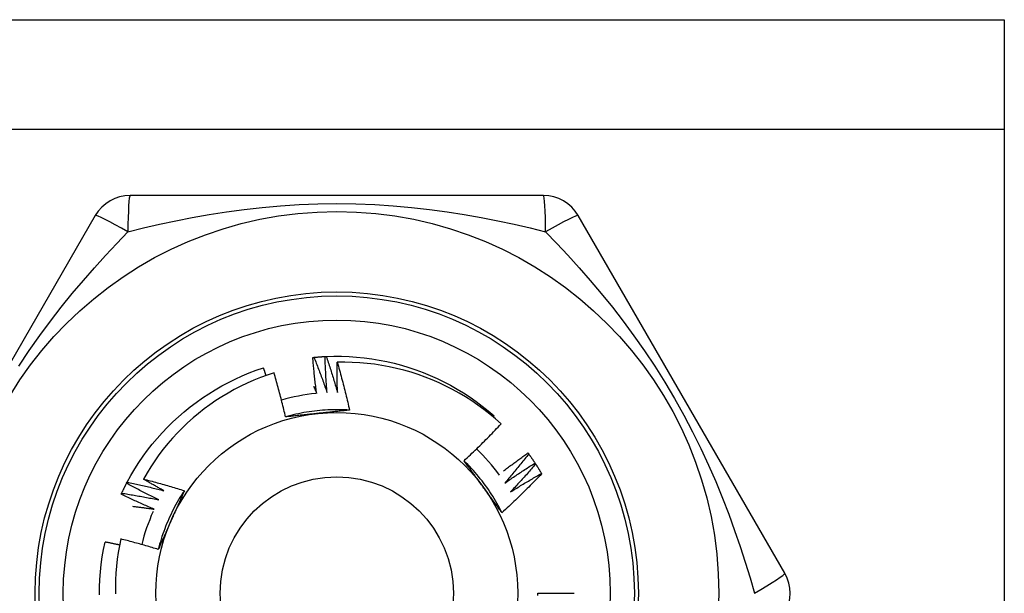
# Model space of a CAD drawing. Header units: inches. Extents: x 6 to 171, y 11 to 89.
# Tile 33 of 113: x 39.057 to 39.539, y 34.326 to 34.607. Entities that reach past the tile are written whole.
import ezdxf

# ---------------------------------------------------------------- set-up
doc = ezdxf.new("R2010")
doc.units = ezdxf.units.IN
doc.header["$MEASUREMENT"] = 0
doc.layers.add('Visible Edges(ANSI)', color=7, linetype='Continuous', lineweight=25)
doc.layers.add('Visible Tangent Edges(ANSI)', color=7, linetype='Continuous', lineweight=25)

msp = doc.modelspace()

# ---------------------------------------------------------------- linework, layer by layer
at = {"layer": 'Visible Edges(ANSI)'}
for p, q in [((8.37327, 34.60673), (39.53863, 34.60673)), ((39.53863, 34.60673), (39.53863, 34.55288)), ((39.53863, 34.55288), (39.53863, 34.09858)), ((39.313, 34.52061), (39.1107, 34.52061)), ((39.09366, 34.51077), (38.99251, 34.33557)), ((39.4312, 34.33557), (39.33005, 34.51077)), ((39.28839, 34.41218), (39.28883, 34.4127)), ((39.30545, 34.3945), (39.30581, 34.39401)), ((39.30889, 34.38954), (39.30922, 34.38904)), ((39.10899, 34.37965), (39.10927, 34.38018)), ((39.31207, 34.38442), (39.31212, 34.38434)), ((39.31028, 34.32573), (39.328, 34.32573))]:
    msp.add_line(p, q, dxfattribs=at)
at = {"layer": 'Visible Edges(ANSI)', "flags": 128}
for points in [[(39.2001, 34.44128), (39.20012, 34.44128), (39.20015, 34.44128), (39.20017, 34.44128), (39.2002, 34.44129), (39.20022, 34.44129), (39.20025, 34.44129), (39.20027, 34.44129), (39.2003, 34.4413), (39.20032, 34.4413), (39.20035, 34.4413), (39.20037, 34.4413), (39.2004, 34.44131), (39.20042, 34.44131), (39.20045, 34.44131), (39.20047, 34.44131), (39.2005, 34.44132), (39.20052, 34.44132), (39.20055, 34.44132), (39.20057, 34.44132), (39.2006, 34.44133), (39.20062, 34.44133), (39.20065, 34.44133), (39.20067, 34.44133), (39.2007, 34.44134)], [(39.202, 34.42366), (39.2019, 34.42439), (39.20181, 34.42513), (39.20172, 34.42586), (39.20163, 34.42659), (39.20154, 34.42732), (39.20145, 34.42806), (39.20136, 34.42879), (39.20127, 34.42952), (39.20119, 34.43025), (39.20111, 34.43099), (39.20103, 34.43172), (39.20095, 34.43246), (39.20087, 34.43319), (39.20079, 34.43392), (39.20071, 34.43466), (39.20064, 34.43539), (39.20057, 34.43613), (39.2005, 34.43686), (39.20043, 34.4376), (39.20036, 34.43833), (39.20029, 34.43907), (39.20023, 34.4398), (39.20016, 34.44054), (39.2001, 34.44128)], [(39.2007, 34.44134), (39.20092, 34.44136), (39.20115, 34.44138), (39.20138, 34.4414), (39.2016, 34.44142), (39.20183, 34.44144), (39.20205, 34.44146), (39.20228, 34.44148), (39.2025, 34.44149), (39.20273, 34.44151), (39.20295, 34.44153), (39.20318, 34.44155), (39.2034, 34.44156), (39.20363, 34.44158), (39.20385, 34.4416), (39.20408, 34.44161), (39.20431, 34.44163), (39.20453, 34.44164), (39.20476, 34.44166), (39.20498, 34.44167), (39.20521, 34.44168), (39.20543, 34.44169), (39.20566, 34.44171), (39.20589, 34.44172), (39.20611, 34.44173)], [(39.2007, 34.44134), (39.20098, 34.44062), (39.20126, 34.43991), (39.20154, 34.43919), (39.20182, 34.43848), (39.2021, 34.43776), (39.20237, 34.43704), (39.20265, 34.43632), (39.20292, 34.43561), (39.20319, 34.43489), (39.20346, 34.43417), (39.20373, 34.43345), (39.204, 34.43273), (39.20426, 34.43201), (39.20453, 34.43129), (39.20479, 34.43056), (39.20505, 34.42984), (39.20531, 34.42912), (39.20557, 34.4284), (39.20583, 34.42767), (39.20609, 34.42695), (39.20634, 34.42622), (39.20659, 34.4255), (39.20685, 34.42477), (39.2071, 34.42404)], [(39.20611, 34.44173), (39.20614, 34.44173), (39.20616, 34.44173), (39.20619, 34.44173), (39.20621, 34.44173), (39.20624, 34.44174), (39.20626, 34.44174), (39.20629, 34.44174), (39.20631, 34.44174), (39.20634, 34.44174), (39.20636, 34.44174), (39.20639, 34.44174), (39.20641, 34.44174), (39.20644, 34.44175), (39.20646, 34.44175), (39.20649, 34.44175), (39.20651, 34.44175), (39.20654, 34.44175), (39.20656, 34.44175), (39.20659, 34.44175), (39.20661, 34.44175), (39.20664, 34.44175), (39.20666, 34.44176), (39.20669, 34.44176), (39.20672, 34.44176)], [(39.2071, 34.42404), (39.20704, 34.42478), (39.20698, 34.42551), (39.20693, 34.42625), (39.20687, 34.42699), (39.20682, 34.42772), (39.20677, 34.42846), (39.20672, 34.42919), (39.20668, 34.42993), (39.20663, 34.43067), (39.20658, 34.4314), (39.20654, 34.43214), (39.2065, 34.43288), (39.20646, 34.43361), (39.20642, 34.43435), (39.20638, 34.43509), (39.20635, 34.43583), (39.20631, 34.43656), (39.20628, 34.4373), (39.20625, 34.43804), (39.20622, 34.43878), (39.20619, 34.43952), (39.20616, 34.44025), (39.20614, 34.44099), (39.20611, 34.44173)], [(39.20672, 34.44176), (39.21043, 34.44186), (39.21415, 34.44185), (39.21787, 34.44172), (39.22158, 34.44146), (39.22528, 34.44109), (39.22897, 34.4406), (39.23264, 34.44), (39.23629, 34.43927), (39.23992, 34.43843), (39.24351, 34.43747), (39.24707, 34.4364), (39.2506, 34.43522), (39.25409, 34.43392), (39.25753, 34.43251), (39.26093, 34.431), (39.26427, 34.42937), (39.26756, 34.42764), (39.2708, 34.4258), (39.27397, 34.42386), (39.27708, 34.42182), (39.28013, 34.41968), (39.2831, 34.41745), (39.286, 34.41512), (39.28883, 34.4127)], [(39.20672, 34.44176), (39.20696, 34.44103), (39.2072, 34.4403), (39.20745, 34.43957), (39.20769, 34.43884), (39.20793, 34.43811), (39.20816, 34.43738), (39.2084, 34.43665), (39.20863, 34.43592), (39.20887, 34.43519), (39.2091, 34.43446), (39.20933, 34.43373), (39.20956, 34.43299), (39.20979, 34.43226), (39.21002, 34.43152), (39.21024, 34.43079), (39.21047, 34.43005), (39.21069, 34.42932), (39.21091, 34.42858), (39.21113, 34.42785), (39.21135, 34.42711), (39.21156, 34.42637), (39.21178, 34.42563), (39.21199, 34.4249), (39.21221, 34.42416)], [(39.21221, 34.42416), (39.21219, 34.42477), (39.21217, 34.42539), (39.21216, 34.426), (39.21215, 34.42662), (39.21213, 34.42723), (39.21212, 34.42785), (39.21211, 34.42846), (39.2121, 34.42908), (39.2121, 34.42969), (39.21209, 34.43031), (39.21208, 34.43092), (39.21208, 34.43154), (39.21207, 34.43216), (39.21207, 34.43277), (39.21207, 34.43339), (39.21207, 34.434), (39.21207, 34.43462), (39.21207, 34.43523), (39.21207, 34.43585), (39.21207, 34.43646), (39.21208, 34.43708), (39.21208, 34.4377), (39.21209, 34.43831), (39.21209, 34.43893)], [(39.29232, 34.40873), (39.28958, 34.41117), (39.28677, 34.41352), (39.28388, 34.41577), (39.28093, 34.41793), (39.27791, 34.41999), (39.27483, 34.42196), (39.27169, 34.42383), (39.26849, 34.4256), (39.26523, 34.42726), (39.26192, 34.42883), (39.25855, 34.43028), (39.25514, 34.43163), (39.25168, 34.43287), (39.2482, 34.434), (39.24468, 34.43501), (39.24114, 34.43591), (39.23757, 34.43669), (39.23397, 34.43736), (39.23036, 34.43792), (39.22673, 34.43835), (39.22308, 34.43867), (39.21943, 34.43888), (39.21576, 34.43896), (39.21209, 34.43893)], [(39.21209, 34.43893), (39.21237, 34.43796), (39.21265, 34.43699), (39.21292, 34.43602), (39.21319, 34.43505), (39.21346, 34.43408), (39.21373, 34.4331), (39.21399, 34.43213), (39.21425, 34.43116), (39.21451, 34.43018), (39.21477, 34.42921), (39.21502, 34.42823), (39.21527, 34.42725), (39.21552, 34.42628), (39.21577, 34.4253), (39.21601, 34.42432), (39.21625, 34.42334), (39.21649, 34.42236), (39.21673, 34.42138), (39.21696, 34.4204), (39.21719, 34.41942), (39.21742, 34.41844), (39.21765, 34.41745), (39.21787, 34.41647), (39.21809, 34.41549)], [(39.10927, 34.38018), (39.11107, 34.38344), (39.11297, 34.38664), (39.11497, 34.38978), (39.11707, 34.39285), (39.11927, 34.39585), (39.12156, 34.39878), (39.12394, 34.40163), (39.12642, 34.40441), (39.12898, 34.4071), (39.13163, 34.40971), (39.13436, 34.41224), (39.13717, 34.41468), (39.14006, 34.41702), (39.14302, 34.41928), (39.14605, 34.42143), (39.14915, 34.42349), (39.15231, 34.42545), (39.15554, 34.42731), (39.15882, 34.42906), (39.16216, 34.4307), (39.16554, 34.43224), (39.16898, 34.43367), (39.17246, 34.43499), (39.17598, 34.43619)], [(39.18114, 34.43377), (39.1778, 34.43266), (39.17449, 34.43145), (39.17122, 34.43013), (39.16799, 34.42871), (39.16482, 34.42719), (39.16169, 34.42557), (39.15862, 34.42385), (39.15561, 34.42204), (39.15265, 34.42014), (39.14976, 34.41814), (39.14693, 34.41606), (39.14417, 34.41388), (39.14148, 34.41162), (39.13886, 34.40927), (39.13631, 34.40684), (39.13383, 34.40432), (39.13144, 34.40173), (39.12914, 34.39907), (39.12693, 34.39633), (39.1248, 34.39353), (39.12277, 34.39067), (39.12083, 34.38774), (39.11898, 34.38475), (39.11723, 34.38171)], [(39.17724, 34.43247), (39.17719, 34.43262), (39.17713, 34.43278), (39.17708, 34.43293), (39.17703, 34.43309), (39.17698, 34.43324), (39.17693, 34.4334), (39.17687, 34.43355), (39.17682, 34.43371), (39.17677, 34.43386), (39.17672, 34.43402), (39.17667, 34.43418), (39.17661, 34.43433), (39.17656, 34.43449), (39.17651, 34.43464), (39.17645, 34.4348), (39.1764, 34.43495), (39.17635, 34.43511), (39.1763, 34.43526), (39.17624, 34.43542), (39.17619, 34.43557), (39.17614, 34.43573), (39.17608, 34.43588), (39.17603, 34.43604), (39.17598, 34.43619)], [(39.18677, 34.41214), (39.18656, 34.41304), (39.18635, 34.41395), (39.18614, 34.41486), (39.18592, 34.41577), (39.18571, 34.41667), (39.18549, 34.41758), (39.18526, 34.41848), (39.18504, 34.41939), (39.18481, 34.42029), (39.18458, 34.42119), (39.18435, 34.4221), (39.18412, 34.423), (39.18388, 34.4239), (39.18365, 34.4248), (39.18341, 34.4257), (39.18316, 34.4266), (39.18292, 34.4275), (39.18267, 34.4284), (39.18242, 34.42929), (39.18217, 34.43019), (39.18192, 34.43109), (39.18166, 34.43198), (39.1814, 34.43288), (39.18114, 34.43377)], [(39.20056, 34.42718), (39.20063, 34.42703), (39.20069, 34.42688), (39.20075, 34.42674), (39.20081, 34.42659), (39.20087, 34.42645), (39.20093, 34.4263), (39.20099, 34.42615), (39.20105, 34.42601), (39.20111, 34.42586), (39.20117, 34.42571), (39.20123, 34.42557), (39.20129, 34.42542), (39.20135, 34.42528), (39.20141, 34.42513), (39.20147, 34.42498), (39.20153, 34.42484), (39.20158, 34.42469), (39.20164, 34.42454), (39.2017, 34.4244), (39.20176, 34.42425), (39.20182, 34.4241), (39.20188, 34.42396), (39.20194, 34.42381), (39.202, 34.42366)], [(39.21809, 34.41548), (39.21677, 34.41556), (39.21546, 34.41562), (39.21414, 34.41566), (39.21282, 34.41569), (39.2115, 34.41569), (39.21018, 34.41567), (39.20886, 34.41564), (39.20754, 34.41558), (39.20623, 34.41551), (39.20491, 34.41542), (39.20359, 34.41531), (39.20228, 34.41518), (39.20097, 34.41503), (39.19966, 34.41486), (39.19836, 34.41467), (39.19705, 34.41447), (39.19576, 34.41424), (39.19446, 34.414), (39.19317, 34.41373), (39.19188, 34.41345), (39.19059, 34.41315), (39.18932, 34.41283), (39.18804, 34.41249), (39.18677, 34.41213)], [(39.20259, 34.41383), (39.20193, 34.41376), (39.20127, 34.41369), (39.2006, 34.41362), (39.19994, 34.41355), (39.19928, 34.41348), (39.19861, 34.41341), (39.19795, 34.41334), (39.19729, 34.41327), (39.19663, 34.4132), (39.19597, 34.41313), (39.19531, 34.41306), (39.19465, 34.41299), (39.19399, 34.41292), (39.19334, 34.41285), (39.19268, 34.41278), (39.19202, 34.41271), (39.19136, 34.41264), (39.19071, 34.41257), (39.19005, 34.41249), (39.18939, 34.41242), (39.18874, 34.41235), (39.18808, 34.41228), (39.18743, 34.41221), (39.18677, 34.41214)], [(39.21809, 34.41549), (39.21745, 34.41541), (39.21681, 34.41534), (39.21616, 34.41527), (39.21552, 34.4152), (39.21488, 34.41513), (39.21424, 34.41506), (39.21359, 34.41499), (39.21295, 34.41492), (39.21231, 34.41486), (39.21166, 34.41479), (39.21102, 34.41472), (39.21037, 34.41465), (39.20973, 34.41458), (39.20908, 34.41451), (39.20844, 34.41444), (39.20779, 34.41437), (39.20714, 34.41431), (39.20649, 34.41424), (39.20585, 34.41417), (39.2052, 34.4141), (39.20455, 34.41403), (39.2039, 34.41396), (39.20325, 34.4139), (39.20259, 34.41383)], [(39.27414, 34.39065), (39.27492, 34.39138), (39.27571, 34.39211), (39.27648, 34.39284), (39.27726, 34.39358), (39.27803, 34.39432), (39.27881, 34.39506), (39.27957, 34.3958), (39.28034, 34.39654), (39.28111, 34.39729), (39.28187, 34.39803), (39.28263, 34.39878), (39.28339, 34.39954), (39.28415, 34.40029), (39.2849, 34.40105), (39.28565, 34.40181), (39.2864, 34.40257), (39.28715, 34.40333), (39.28789, 34.4041), (39.28864, 34.40486), (39.28938, 34.40563), (39.29012, 34.4064), (39.29085, 34.40718), (39.29159, 34.40795), (39.29232, 34.40873)], [(39.29355, 34.38571), (39.29404, 34.38609), (39.29453, 34.38646), (39.29502, 34.38683), (39.29551, 34.38721), (39.296, 34.38758), (39.29649, 34.38795), (39.29698, 34.38832), (39.29748, 34.38869), (39.29797, 34.38906), (39.29846, 34.38943), (39.29896, 34.38979), (39.29945, 34.39016), (39.29995, 34.39053), (39.30045, 34.39089), (39.30095, 34.39126), (39.30144, 34.39162), (39.30194, 34.39198), (39.30244, 34.39234), (39.30294, 34.3927), (39.30344, 34.39306), (39.30394, 34.39342), (39.30444, 34.39378), (39.30495, 34.39414), (39.30545, 34.3945)], [(39.2927, 34.3652), (39.29211, 34.36638), (39.2915, 34.36756), (39.29088, 34.36872), (39.29024, 34.36987), (39.28958, 34.37102), (39.28891, 34.37215), (39.28822, 34.37328), (39.28751, 34.37439), (39.28679, 34.3755), (39.28605, 34.37659), (39.2853, 34.37767), (39.28453, 34.37874), (39.28375, 34.3798), (39.28295, 34.38085), (39.28213, 34.38189), (39.2813, 34.38291), (39.28046, 34.38393), (39.2796, 34.38493), (39.27872, 34.38592), (39.27784, 34.38689), (39.27693, 34.38785), (39.27602, 34.3888), (39.27509, 34.38973), (39.27414, 34.39065)], [(39.28352, 34.3778), (39.28313, 34.37834), (39.28273, 34.37888), (39.28234, 34.37942), (39.28195, 34.37996), (39.28156, 34.3805), (39.28117, 34.38104), (39.28077, 34.38157), (39.28038, 34.38211), (39.27999, 34.38265), (39.2796, 34.38318), (39.27921, 34.38372), (39.27882, 34.38426), (39.27843, 34.38479), (39.27804, 34.38533), (39.27765, 34.38586), (39.27726, 34.38639), (39.27687, 34.38693), (39.27648, 34.38746), (39.27609, 34.38799), (39.2757, 34.38853), (39.27531, 34.38906), (39.27492, 34.38959), (39.27453, 34.39012), (39.27414, 34.39065)], [(39.30581, 34.39401), (39.30533, 34.3934), (39.30486, 34.3928), (39.30439, 34.39219), (39.30391, 34.39159), (39.30343, 34.39099), (39.30296, 34.39039), (39.30248, 34.38979), (39.302, 34.38919), (39.30152, 34.38859), (39.30103, 34.38799), (39.30055, 34.3874), (39.30006, 34.3868), (39.29958, 34.3862), (39.29909, 34.38561), (39.2986, 34.38502), (39.29811, 34.38443), (39.29762, 34.38383), (39.29713, 34.38324), (39.29664, 34.38265), (39.29614, 34.38207), (39.29565, 34.38148), (39.29515, 34.38089), (39.29465, 34.38031), (39.29415, 34.37972)], [(39.30581, 34.39401), (39.30594, 34.39383), (39.30607, 34.39364), (39.3062, 34.39346), (39.30634, 34.39327), (39.30647, 34.39309), (39.3066, 34.39291), (39.30673, 34.39272), (39.30686, 34.39254), (39.30699, 34.39235), (39.30712, 34.39217), (39.30725, 34.39198), (39.30738, 34.39179), (39.3075, 34.39161), (39.30763, 34.39142), (39.30776, 34.39124), (39.30789, 34.39105), (39.30801, 34.39086), (39.30814, 34.39067), (39.30827, 34.39049), (39.30839, 34.3903), (39.30852, 34.39011), (39.30864, 34.38992), (39.30877, 34.38973), (39.30889, 34.38954)], [(39.29415, 34.37972), (39.29476, 34.38014), (39.29536, 34.38057), (39.29597, 34.38099), (39.29657, 34.38141), (39.29718, 34.38182), (39.29779, 34.38224), (39.2984, 34.38266), (39.29901, 34.38307), (39.29962, 34.38348), (39.30024, 34.3839), (39.30085, 34.38431), (39.30146, 34.38472), (39.30208, 34.38513), (39.30269, 34.38553), (39.30331, 34.38594), (39.30393, 34.38635), (39.30454, 34.38675), (39.30516, 34.38715), (39.30578, 34.38755), (39.3064, 34.38796), (39.30702, 34.38835), (39.30765, 34.38875), (39.30827, 34.38915), (39.30889, 34.38954)], [(39.30922, 34.38904), (39.30872, 34.38846), (39.30822, 34.38788), (39.30771, 34.3873), (39.30721, 34.38672), (39.3067, 34.38615), (39.30619, 34.38557), (39.30568, 34.385), (39.30517, 34.38442), (39.30466, 34.38385), (39.30414, 34.38328), (39.30363, 34.38271), (39.30311, 34.38214), (39.3026, 34.38157), (39.30208, 34.381), (39.30156, 34.38044), (39.30104, 34.37987), (39.30052, 34.3793), (39.3, 34.37874), (39.29948, 34.37818), (39.29895, 34.37761), (39.29843, 34.37705), (39.2979, 34.37649), (39.29737, 34.37593), (39.29684, 34.37538)], [(39.30922, 34.38904), (39.30935, 34.38885), (39.30947, 34.38866), (39.30959, 34.38847), (39.30971, 34.38828), (39.30984, 34.38809), (39.30996, 34.3879), (39.31008, 34.38771), (39.3102, 34.38752), (39.31032, 34.38732), (39.31044, 34.38713), (39.31056, 34.38694), (39.31068, 34.38675), (39.31079, 34.38656), (39.31091, 34.38636), (39.31103, 34.38617), (39.31115, 34.38598), (39.31127, 34.38578), (39.31138, 34.38559), (39.3115, 34.3854), (39.31161, 34.3852), (39.31173, 34.38501), (39.31185, 34.38481), (39.31196, 34.38462), (39.31207, 34.38442)], [(39.10927, 34.38018), (39.11002, 34.38003), (39.11077, 34.37987), (39.11152, 34.3797), (39.11227, 34.37954), (39.11302, 34.37938), (39.11377, 34.37921), (39.11452, 34.37904), (39.11527, 34.37888), (39.11602, 34.37871), (39.11677, 34.37854), (39.11752, 34.37836), (39.11827, 34.37819), (39.11901, 34.37801), (39.11976, 34.37783), (39.12051, 34.37766), (39.12126, 34.37748), (39.122, 34.37729), (39.12275, 34.37711), (39.1235, 34.37693), (39.12424, 34.37674), (39.12499, 34.37655), (39.12573, 34.37636), (39.12648, 34.37617), (39.12722, 34.37598)], [(39.11723, 34.38171), (39.11807, 34.38149), (39.11891, 34.38127), (39.11975, 34.38105), (39.12058, 34.38083), (39.12142, 34.38061), (39.12226, 34.38038), (39.12309, 34.38016), (39.12393, 34.37993), (39.12477, 34.3797), (39.1256, 34.37946), (39.12644, 34.37923), (39.12727, 34.37899), (39.1281, 34.37875), (39.12894, 34.37851), (39.12977, 34.37827), (39.1306, 34.37803), (39.13143, 34.37778), (39.13227, 34.37753), (39.1331, 34.37728), (39.13393, 34.37703), (39.13476, 34.37678), (39.13559, 34.37652), (39.13641, 34.37627), (39.13724, 34.37601)], [(39.12722, 34.37598), (39.1268, 34.37621), (39.12638, 34.37645), (39.12596, 34.37668), (39.12554, 34.37692), (39.12513, 34.37715), (39.12471, 34.37738), (39.12429, 34.37762), (39.12387, 34.37786), (39.12345, 34.37809), (39.12304, 34.37833), (39.12262, 34.37857), (39.1222, 34.37881), (39.12179, 34.37905), (39.12137, 34.37928), (39.12096, 34.37952), (39.12054, 34.37977), (39.12013, 34.38001), (39.11971, 34.38025), (39.1193, 34.38049), (39.11888, 34.38073), (39.11847, 34.38098), (39.11805, 34.38122), (39.11764, 34.38146), (39.11723, 34.38171)], [(39.31212, 34.38434), (39.31134, 34.38352), (39.31056, 34.38269), (39.30977, 34.38188), (39.30898, 34.38106), (39.30819, 34.38024), (39.30739, 34.37943), (39.3066, 34.37862), (39.3058, 34.37781), (39.305, 34.37701), (39.30419, 34.37621), (39.30339, 34.37541), (39.30258, 34.37461), (39.30177, 34.37381), (39.30096, 34.37302), (39.30014, 34.37223), (39.29932, 34.37144), (39.2985, 34.37065), (39.29768, 34.36987), (39.29686, 34.36908), (39.29603, 34.3683), (39.2952, 34.36753), (39.29437, 34.36675), (39.29354, 34.36598), (39.2927, 34.36521)], [(39.29684, 34.37538), (39.29747, 34.37577), (39.2981, 34.37616), (39.29872, 34.37655), (39.29935, 34.37693), (39.29998, 34.37732), (39.30061, 34.3777), (39.30124, 34.37809), (39.30187, 34.37847), (39.3025, 34.37885), (39.30314, 34.37923), (39.30377, 34.37961), (39.3044, 34.37999), (39.30504, 34.38036), (39.30567, 34.38074), (39.30631, 34.38111), (39.30695, 34.38149), (39.30759, 34.38186), (39.30822, 34.38223), (39.30886, 34.3826), (39.3095, 34.38296), (39.31015, 34.38333), (39.31079, 34.3837), (39.31143, 34.38406), (39.31207, 34.38442)], [(39.10658, 34.37479), (39.10668, 34.37499), (39.10677, 34.3752), (39.10687, 34.3754), (39.10697, 34.3756), (39.10706, 34.37581), (39.10716, 34.37601), (39.10726, 34.37622), (39.10736, 34.37642), (39.10746, 34.37662), (39.10756, 34.37683), (39.10766, 34.37703), (39.10776, 34.37723), (39.10786, 34.37743), (39.10796, 34.37764), (39.10806, 34.37784), (39.10816, 34.37804), (39.10826, 34.37824), (39.10836, 34.37844), (39.10847, 34.37865), (39.10857, 34.37885), (39.10867, 34.37905), (39.10878, 34.37925), (39.10888, 34.37945), (39.10899, 34.37965)], [(39.12473, 34.37152), (39.12406, 34.37185), (39.1234, 34.37217), (39.12274, 34.3725), (39.12208, 34.37282), (39.12142, 34.37315), (39.12076, 34.37348), (39.1201, 34.37381), (39.11944, 34.37415), (39.11878, 34.37448), (39.11812, 34.37482), (39.11747, 34.37515), (39.11681, 34.37549), (39.11616, 34.37583), (39.1155, 34.37617), (39.11485, 34.37651), (39.11419, 34.37686), (39.11354, 34.3772), (39.11289, 34.37755), (39.11224, 34.37789), (39.11158, 34.37824), (39.11093, 34.37859), (39.11028, 34.37894), (39.10964, 34.3793), (39.10899, 34.37965)], [(39.13725, 34.37601), (39.13652, 34.37491), (39.13581, 34.37379), (39.13511, 34.37267), (39.13443, 34.37154), (39.13377, 34.3704), (39.13312, 34.36925), (39.13249, 34.36809), (39.13188, 34.36692), (39.13129, 34.36575), (39.13071, 34.36456), (39.13015, 34.36337), (39.1296, 34.36216), (39.12908, 34.36096), (39.12857, 34.35974), (39.12808, 34.35851), (39.12761, 34.35728), (39.12715, 34.35604), (39.12672, 34.3548), (39.1263, 34.35355), (39.1259, 34.35229), (39.12552, 34.35103), (39.12515, 34.34976), (39.12481, 34.34849), (39.12448, 34.34721)], [(39.13724, 34.37601), (39.13698, 34.37542), (39.13672, 34.37483), (39.13646, 34.37424), (39.1362, 34.37364), (39.13594, 34.37305), (39.13568, 34.37246), (39.13542, 34.37187), (39.13516, 34.37128), (39.1349, 34.37069), (39.13463, 34.37009), (39.13437, 34.3695), (39.13411, 34.36891), (39.13384, 34.36832), (39.13358, 34.36772), (39.13332, 34.36713), (39.13305, 34.36653), (39.13279, 34.36594), (39.13252, 34.36534), (39.13226, 34.36475), (39.13199, 34.36415), (39.13173, 34.36355), (39.13146, 34.36296), (39.1312, 34.36236), (39.13093, 34.36176)], [(39.2927, 34.36521), (39.29232, 34.36573), (39.29194, 34.36625), (39.29156, 34.36677), (39.29117, 34.36729), (39.29079, 34.36781), (39.29041, 34.36833), (39.29003, 34.36885), (39.28965, 34.36938), (39.28927, 34.3699), (39.28888, 34.37042), (39.2885, 34.37095), (39.28812, 34.37147), (39.28774, 34.372), (39.28736, 34.37252), (39.28697, 34.37305), (39.28659, 34.37357), (39.28621, 34.3741), (39.28582, 34.37463), (39.28544, 34.37515), (39.28506, 34.37568), (39.28467, 34.37621), (39.28429, 34.37674), (39.2839, 34.37727), (39.28352, 34.3778)], [(39.10633, 34.37424), (39.10634, 34.37426), (39.10635, 34.37428), (39.10636, 34.37431), (39.10637, 34.37433), (39.10638, 34.37435), (39.10639, 34.37438), (39.1064, 34.3744), (39.10641, 34.37442), (39.10642, 34.37444), (39.10643, 34.37447), (39.10644, 34.37449), (39.10645, 34.37451), (39.10646, 34.37453), (39.10647, 34.37456), (39.10649, 34.37458), (39.1065, 34.3746), (39.10651, 34.37463), (39.10652, 34.37465), (39.10653, 34.37467), (39.10654, 34.37469), (39.10655, 34.37472), (39.10656, 34.37474), (39.10657, 34.37476), (39.10658, 34.37479)], [(39.12247, 34.36694), (39.12179, 34.36723), (39.12111, 34.36752), (39.12043, 34.36781), (39.11976, 34.3681), (39.11908, 34.3684), (39.1184, 34.36869), (39.11773, 34.36899), (39.11705, 34.36929), (39.11638, 34.36959), (39.1157, 34.36989), (39.11503, 34.37019), (39.11436, 34.37049), (39.11368, 34.3708), (39.11301, 34.3711), (39.11234, 34.37141), (39.11167, 34.37172), (39.111, 34.37203), (39.11033, 34.37234), (39.10966, 34.37265), (39.10899, 34.37297), (39.10833, 34.37328), (39.10766, 34.3736), (39.10699, 34.37392), (39.10633, 34.37424)], [(39.10658, 34.37479), (39.10734, 34.37467), (39.1081, 34.37455), (39.10886, 34.37442), (39.10961, 34.3743), (39.11037, 34.37418), (39.11113, 34.37405), (39.11189, 34.37392), (39.11264, 34.37379), (39.1134, 34.37366), (39.11416, 34.37353), (39.11491, 34.37339), (39.11567, 34.37326), (39.11643, 34.37312), (39.11718, 34.37298), (39.11794, 34.37285), (39.11869, 34.3727), (39.11945, 34.37256), (39.1202, 34.37242), (39.12096, 34.37227), (39.12171, 34.37212), (39.12247, 34.37198), (39.12322, 34.37183), (39.12397, 34.37168), (39.12473, 34.37152)], [(39.11188, 34.36838), (39.11232, 34.36833), (39.11276, 34.36827), (39.1132, 34.36822), (39.11365, 34.36816), (39.11409, 34.36811), (39.11453, 34.36805), (39.11497, 34.36799), (39.11541, 34.36793), (39.11585, 34.36788), (39.11629, 34.36782), (39.11674, 34.36776), (39.11718, 34.3677), (39.11762, 34.36764), (39.11806, 34.36758), (39.1185, 34.36751), (39.11894, 34.36745), (39.11938, 34.36739), (39.11982, 34.36733), (39.12026, 34.36726), (39.12071, 34.3672), (39.12115, 34.36713), (39.12159, 34.36707), (39.12203, 34.367), (39.12247, 34.36694)], [(39.13093, 34.36176), (39.13066, 34.36115), (39.13039, 34.36054), (39.13011, 34.35993), (39.12984, 34.35932), (39.12957, 34.35871), (39.1293, 34.3581), (39.12903, 34.3575), (39.12876, 34.35689), (39.12849, 34.35628), (39.12822, 34.35568), (39.12795, 34.35507), (39.12769, 34.35446), (39.12742, 34.35386), (39.12715, 34.35325), (39.12688, 34.35265), (39.12661, 34.35204), (39.12635, 34.35144), (39.12608, 34.35083), (39.12581, 34.35023), (39.12555, 34.34963), (39.12528, 34.34902), (39.12501, 34.34842), (39.12475, 34.34782), (39.12448, 34.34721)], [(39.10611, 34.35236), (39.10544, 34.34906), (39.10486, 34.34574), (39.10439, 34.3424), (39.10402, 34.33904), (39.10375, 34.33568), (39.10359, 34.3323), (39.10354, 34.32892), (39.10359, 34.32553)], [(39.12448, 34.34721), (39.12372, 34.34745), (39.12296, 34.34768), (39.1222, 34.34791), (39.12144, 34.34814), (39.12068, 34.34836), (39.11992, 34.34859), (39.11915, 34.34881), (39.11839, 34.34903), (39.11762, 34.34926), (39.11686, 34.34947), (39.1161, 34.34969), (39.11533, 34.34991), (39.11456, 34.35012), (39.1138, 34.35033), (39.11303, 34.35054), (39.11226, 34.35075), (39.1115, 34.35096), (39.11073, 34.35116), (39.10996, 34.35137), (39.10919, 34.35157), (39.10842, 34.35177), (39.10765, 34.35197), (39.10688, 34.35217), (39.10611, 34.35236)], [(39.09571, 34.32503), (39.09575, 34.32875), (39.09591, 34.33247), (39.09618, 34.33618), (39.09658, 34.33988), (39.09709, 34.34356), (39.09772, 34.34723), (39.09847, 34.35087)], [(39.10549, 34.34937), (39.1052, 34.34944), (39.10491, 34.3495), (39.10462, 34.34957), (39.10433, 34.34963), (39.10403, 34.3497), (39.10374, 34.34976), (39.10345, 34.34982), (39.10316, 34.34989), (39.10286, 34.34995), (39.10257, 34.35001), (39.10228, 34.35008), (39.10198, 34.35014), (39.10169, 34.3502), (39.1014, 34.35026), (39.10111, 34.35033), (39.10081, 34.35039), (39.10052, 34.35045), (39.10023, 34.35051), (39.09993, 34.35057), (39.09964, 34.35063), (39.09935, 34.35069), (39.09905, 34.35075), (39.09876, 34.35081), (39.09847, 34.35087)], [(39.31031, 34.32472), (39.31028, 34.32573)]]:
    msp.add_lwpolyline(points, dxfattribs=at)
at = {"layer": 'Visible Edges(ANSI)'}
for radius in [0.18701, 0.13386, 0.08858]:
    msp.add_circle((39.21185, 34.32573), radius, dxfattribs=at)
for centre, radius, start, end in [((39.1107, 34.50093), 0.01969, 90, 150), ((39.313, 34.50093), 0.01969, 30, 90), ((39.21185, 34.32573), 0.09843, 96.0181, 105.9569), ((39.21185, 34.32573), 0.09843, 36.0181, 45.9569), ((39.21185, 34.32573), 0.09843, 156.0181, 165.9569), ((39.41415, 34.32573), 0.01969, 330, 30)]:
    msp.add_arc(centre, radius, start, end, dxfattribs=at)
at = {"layer": 'Visible Tangent Edges(ANSI)'}
msp.add_line((39.53863, 34.55288), (8.37327, 34.55288), dxfattribs=at)
at = {"layer": 'Visible Tangent Edges(ANSI)', "flags": 128}
for points in [[(39.10961, 34.50283), (39.11722, 34.50469), (39.12502, 34.50648), (39.133, 34.5082), (39.14115, 34.5098), (39.14946, 34.51128), (39.15792, 34.51262), (39.16654, 34.5138), (39.17533, 34.5148), (39.18427, 34.5156), (39.19337, 34.51619), (39.20258, 34.51655), (39.21188, 34.51668), (39.22118, 34.51655), (39.23041, 34.51619), (39.23949, 34.5156), (39.24843, 34.51479), (39.25721, 34.51379), (39.26582, 34.51262), (39.27427, 34.51128), (39.28257, 34.5098), (39.2907, 34.5082), (39.29867, 34.50649), (39.30648, 34.50469), (39.3141, 34.50283)], [(39.05619, 34.43702), (39.06125, 34.44461), (39.06643, 34.45196), (39.07168, 34.45906), (39.077, 34.46593), (39.08238, 34.47258), (39.08781, 34.47901), (39.09326, 34.48525), (39.09872, 34.49129), (39.10418, 34.49715), (39.1096, 34.50283)], [(39.3141, 34.50283), (39.31952, 34.49716), (39.32498, 34.49131), (39.33045, 34.48525), (39.33592, 34.479), (39.34135, 34.47254), (39.34675, 34.46588), (39.35208, 34.459), (39.35733, 34.45189), (39.3625, 34.44455), (39.36756, 34.43696), (39.37248, 34.42915), (39.37724, 34.42117), (39.38177, 34.41306), (39.38607, 34.4049), (39.39011, 34.39671), (39.39389, 34.38856), (39.39741, 34.38046), (39.4007, 34.37241), (39.40376, 34.36443), (39.40662, 34.35652), (39.4093, 34.34868), (39.4118, 34.34092), (39.41415, 34.33327), (39.41635, 34.32573)]]:
    msp.add_lwpolyline(points, dxfattribs=at)
at = {"layer": 'Visible Tangent Edges(ANSI)'}
for radius in [0.14764, 0.14567, 0.05709]:
    msp.add_circle((39.21185, 34.32573), radius, dxfattribs=at)
for centre, major_axis, start_param, end_param in [((39.1107, 34.50093), (0, 0.01969), 0, 1.474012), ((39.313, 34.50093), (0, 0.01969), 4.809173, 6.283185), ((39.1107, 34.50093), (-0.01705, 0.00984), 4.809173, 6.283185), ((39.313, 34.50093), (0.01705, 0.00984), 0, 1.474012), ((39.41415, 34.32573), (0.01705, 0.00984), 4.809173, 6.283185)]:
    msp.add_ellipse(centre, major_axis=major_axis, ratio=0.056054, start_param=start_param, end_param=end_param, dxfattribs=at)

doc.saveas('drawing.dxf')
